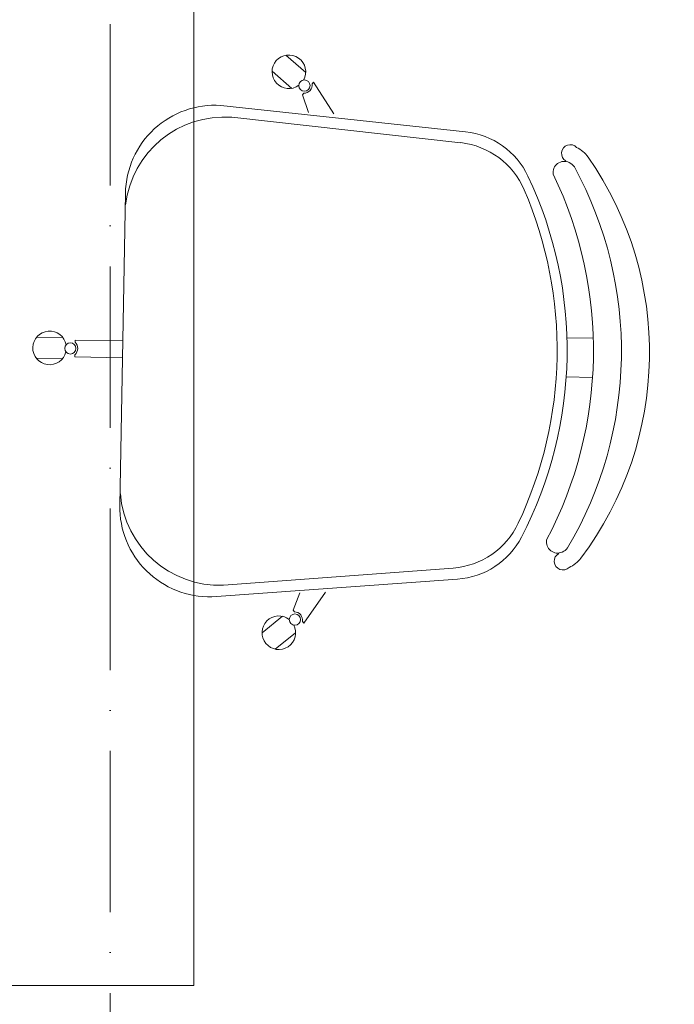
# Model space of a CAD drawing. Header units: millimetres. Extents: x 26866 to 1024070, y -428191 to 408885.
# Tile 239 of 248: x 203121 to 203705, y 398613 to 399491. Entities that reach past the tile are written whole.
import ezdxf

# ---------------------------------------------------------------- set-up
doc = ezdxf.new("R2010")
doc.units = ezdxf.units.MM
doc.header["$LTSCALE"] = 2
doc.linetypes.add('ACAD_ISO10W100', pattern=[18, 12, -3, 0, -3])
for name, color, linetype, lineweight in [('0_OPIS', 7, 'Continuous', 13), ('3DPLAN_A_TABELKA POMIESZCZEŃ', 7, 'Continuous', 0), ('A_TXT', 7, 'Continuous', 0)]:
    doc.layers.add(name, color=color, linetype=linetype, lineweight=lineweight)
doc.layers.add('3DPLAN_A_KRESKOWANIE 1', color=253, linetype='Continuous')
doc.layers.add('3DPLAN_A_OPIS', color=8, linetype='Continuous')
doc.layers.add('FURNITURE ZD 1 500', color=7, linetype='Continuous', lineweight=13, true_color=0x9fa8a5)
doc.styles.add('ARIAL', font='arial.ttf')
pattern_1 = [(45, (23044.838, -26883.88), (-16.83798, 16.83798), [])]

# ---------------------------------------------------------------- blocks, each defined once
blk = doc.blocks.new('kondygnacja -1')
at = {"layer": '3DPLAN_A_KRESKOWANIE 1'}
h = blk.add_hatch(dxfattribs=at)
h.set_pattern_fill('ANSI31', color=256, scale=7.5, style=0)
h.set_pattern_definition(pattern_1)
h.paths.add_polyline_path([(31677.485, -24430.84), (30214.868, -24430.84), (30214.868, -24470.84), (30429.606, -24470.84), (30429.606, -24477.84), (30447.606, -24477.84), (30447.606, -24818.84), (30476.606, -24818.84), (30476.606, -24470.84), (31012.606, -24470.84), (31012.606, -24478.84), (31079.606, -24478.84), (31079.606, -24470.84), (31638.606, -24470.84), (31638.606, -25036.84), (31079.606, -25036.84), (31079.606, -25028.84), (31012.606, -25028.84), (31012.606, -25036.84), (30611.38, -25036.84), (30611.38, -25072.84), (31023.606, -25072.84), (31034.606, -25082.84), (31034.606, -25330.84), (31023.606, -25340.84), (30831.396, -25340.84, -0.038531), (30832.58, -25356.183), (30832.58, -25371.84), (31079.606, -25371.84), (31079.606, -25072.84), (31638.606, -25072.84), (31638.606, -25943.84), (30832.58, -25943.84), (30832.58, -26009.84), (31677.485, -26009.84)])
h.paths.add_polyline_path([(30682.606, -26009.84), (30832.58, -26009.84), (30832.58, -25943.84), (30760.606, -25943.84), (30760.606, -25454.668), (30735.606, -25464.584), (30735.606, -25943.84), (30682.606, -25943.84)])
h.paths.add_polyline_path([(30679.606, -25371.84), (30735.606, -25371.84), (30735.606, -25464.584), (30760.606, -25454.668), (30760.606, -25371.84), (30832.58, -25371.84), (30832.58, -25356.183, 0.038531), (30831.396, -25340.84), (30679.606, -25340.84)])
h.paths.add_polyline_path([(30355.83, -25371.84), (30425.606, -25371.84), (30425.606, -25379.84), (30463.606, -25379.84), (30463.606, -25424.739), (30471.606, -25424.739), (30471.606, -25395.84), (30533.606, -25395.84), (30533.606, -25371.84), (30576.606, -25371.84), (30576.606, -25341.84), (30472.606, -25341.84), (30472.606, -25326.84), (30427.606, -25326.84), (30427.606, -25341.84), (30355.83, -25341.84)])
h.paths.add_polyline_path([(30456.606, -25936.84), (30425.606, -25936.84), (30425.606, -25945.84), (30380.606, -25945.84), (30380.606, -26009.84), (30512.606, -26009.84), (30512.606, -25943.84), (30466.606, -25943.84), (30466.606, -25712.84), (30456.606, -25712.84)])
h.paths.add_polyline_path([(28888.606, -25941.84), (28888.606, -26009.84), (29013.606, -26009.84), (29013.606, -25941.84)])
h.paths.add_polyline_path([(28591.166, -26009.84), (28591.166, -25944.84), (28547.606, -25944.84), (28547.606, -26009.84)])
h.paths.add_polyline_path([(28624.606, -25870.534), (28654.797, -25870.534), (28654.797, -25924.534), (28624.606, -25924.534), (28624.606, -25944.84), (28591.166, -25944.84), (28591.166, -26009.84), (28713.606, -26009.84), (28713.606, -25941.84), (28672.606, -25941.84), (28672.606, -25932.84), (28657.606, -25932.84), (28657.606, -25716.84), (28624.606, -25716.84)])
h.paths.add_polyline_path([(28372.606, -25944.84), (28328.606, -25944.84), (28328.606, -25907.84), (28282.606, -25907.84), (28282.606, -25944.84), (28248.606, -25944.84), (28248.606, -26009.84), (28372.606, -26009.84)])
h.paths.add_polyline_path([(28092.606, -25563.84), (28054.606, -25563.84), (28054.606, -25383.84), (28067.602, -25383.84), (28067.606, -25375.84), (28340.606, -25375.84), (28340.606, -25341.84), (28070.606, -25341.84), (28070.606, -25332.84), (28030.606, -25332.84), (28030.606, -25395.598), (28048.707, -25395.598), (28048.707, -25449.598), (28030.606, -25449.598), (28030.606, -26009.84), (28073.606, -26009.84), (28073.606, -25944.84), (28054.606, -25944.84), (28054.606, -25668.84), (28092.606, -25668.84)])
h.paths.add_polyline_path([(27949.606, -25495.746), (27949.606, -25507.746), (27983.295, -25507.746), (27983.295, -25521.746), (27949.606, -25521.746), (27949.606, -25531.84), (27999.606, -25531.84), (27999.606, -25934.84), (27982.606, -25934.84), (27982.606, -25942.84), (27947.606, -25942.84), (27947.606, -26009.84), (28026.624, -26009.84), (28026.624, -25449.598), (27999.606, -25449.598), (27999.606, -25463.84), (27949.606, -25463.84), (27949.606, -25481.746), (27983.295, -25481.746), (27983.295, -25495.746)])
h.paths.add_polyline_path([(27982.606, -25361.84), (27952.606, -25361.84), (27952.606, -25332.84), (28026.624, -25332.84), (28026.624, -25395.598), (27999.606, -25395.598), (27999.606, -25377.84), (27982.606, -25377.84)])
h.paths.add_polyline_path([(26818.606, -25892.84), (26781.485, -25892.84), (26781.485, -26009.84), (26894.541, -26009.84), (26894.541, -25942.84), (26830.606, -25942.84), (26830.606, -25930.84), (26818.606, -25930.84)])
h.paths.add_polyline_path([(26894.541, -26009.84), (27115.936, -26009.84), (27115.936, -25942.84), (26894.541, -25942.84)])
h.paths.add_polyline_path([(27115.936, -25942.84), (27115.936, -26009.84), (27466.606, -26009.84), (27466.606, -25942.84), (27427.606, -25942.84), (27427.606, -25933.84), (27384.606, -25933.84), (27384.606, -25942.84)])
h.paths.add_polyline_path([(27641.606, -25942.84), (27641.606, -26009.84), (27802.606, -26009.84), (27802.606, -25942.84)])
h.paths.add_polyline_path([(30621.105, -25040.467), (30688.374, -25040.467), (30688.374, -25072.867), (30621.105, -25072.867)], flags=24)
h = blk.add_hatch(dxfattribs=at)
h.set_pattern_fill('ANSI31', color=256, scale=7.5, style=0)
h.set_pattern_definition(pattern_1)
h.paths.add_polyline_path([(29010.606, -24430.84), (28888.606, -24430.84), (28888.606, -24472.84), (29010.606, -24472.84)])
h.paths.add_polyline_path([(29275.573, -25037.84), (29257.606, -25037.84), (29257.606, -24471.84), (29273.606, -24471.84), (29273.606, -24468.84), (29303.606, -24468.84), (29303.606, -24430.84), (29185.606, -24430.84), (29185.606, -24471.84), (29228.606, -24471.84), (29228.606, -25049.84), (29175.018, -25049.84), (29175.018, -25053.062, 0.060091), (29177.886, -25076.84), (29272.378, -25076.84)])
h.paths.add_polyline_path([(29273.606, -25072.84), (29380.606, -25072.84), (29380.606, -25037.84), (29275.573, -25037.84), (29272.378, -25076.84), (29273.606, -25076.84)])
h.paths.add_polyline_path([(29498.606, -25037.84), (29480.606, -25037.84), (29480.606, -25072.84), (29708.606, -25072.84), (29708.606, -25039.85), (29536.606, -25039.85), (29536.606, -24939.85), (29498.606, -24939.85)])
h.paths.add_polyline_path([(29566.606, -24430.84), (29473.606, -24430.84), (29473.606, -24468.84), (29498.606, -24468.84), (29498.606, -24727.874), (29524.775, -24727.874), (29524.775, -24781.874), (29498.606, -24781.874), (29498.606, -24826.85), (29536.606, -24826.85), (29536.606, -24470.85), (29566.606, -24470.85)])
h.paths.add_polyline_path([(29736.606, -24430.84), (29736.606, -24470.85), (29828.606, -24470.85), (29828.606, -24472.85), (29873.606, -24472.85), (29873.606, -24470.85), (30016.865, -24470.85), (30016.865, -24430.84)])
h.paths.add_polyline_path([(30016.865, -24470.85), (30112.842, -24470.85), (30112.842, -24430.84), (30016.865, -24430.84)])
h.paths.add_polyline_path([(29864.606, -25141.84), (29835.606, -25141.84), (29835.606, -25153.062), (29864.606, -25153.062)])
h.paths.add_polyline_path([(29864.606, -25087.84), (29880.606, -25069.84), (30213.451, -25069.84, 0.042168), (30214.868, -25053.062), (30214.868, -25041.84), (30178.606, -25041.84), (30178.606, -24470.84), (30214.868, -24470.84), (30214.868, -24430.84), (30112.842, -24430.84), (30112.842, -24470.85), (30115.606, -24470.85), (30115.606, -24477.85), (30159.606, -24477.85), (30159.606, -25039.85), (29899.606, -25039.85), (29899.606, -25026.85), (29826.606, -25026.85), (29826.606, -25039.85), (29803.606, -25039.85), (29803.606, -25072.84), (29819.606, -25072.84), (29835.606, -25088.84), (29835.606, -25153.062), (29864.606, -25153.062)])
h.paths.add_polyline_path([(29463.606, -25369.84), (29509.606, -25369.84), (29509.606, -25408.84), (29538.606, -25408.84), (29538.606, -25366.84), (29765.606, -25366.84), (29765.606, -25448.84), (29937.606, -25448.84), (29937.606, -25366.84), (30091.056, -25366.84), (30091.056, -25356.183, -0.035999), (30092.09, -25341.84), (29880.606, -25341.84), (29864.606, -25325.84), (29864.606, -25261.84), (29835.606, -25261.84), (29835.606, -25325.84), (29819.606, -25341.84), (29463.606, -25341.84)])
h.paths.add_polyline_path([(30252.83, -25342.153), (30252.83, -25341.84), (30092.09, -25341.84, 0.035999), (30091.056, -25356.183), (30091.056, -25366.84), (30152.606, -25366.84), (30152.606, -25937.84), (30091.056, -25937.84), (30091.056, -26009.84), (30210.606, -26009.84), (30210.606, -25945.84), (30180.606, -25945.84), (30180.606, -25371.84), (30252.83, -25371.84), (30252.83, -25350.577), (30252.33, -25350.577), (30252.33, -25342.153)])
h.paths.add_polyline_path([(30081.987, -25665.134), (30231.695, -25665.134), (30231.695, -25700.215), (30081.987, -25700.215)], flags=9)
h.paths.add_polyline_path([(29875.606, -25931.84), (29829.606, -25931.84), (29829.606, -25937.84), (29781.606, -25937.84), (29781.606, -26009.84), (29917.606, -26009.84), (29917.606, -25937.84), (29875.606, -25937.84)])
h.paths.add_polyline_path([(29611.606, -26009.84), (29611.606, -25937.84), (29538.606, -25937.84), (29538.606, -25683.804), (29507.606, -25683.804), (29507.606, -25943.84), (29482.606, -25943.84), (29482.606, -26009.84)])
h.paths.add_polyline_path([(29282.811, -25653.753), (29568.722, -25653.753), (29568.722, -25738.674), (29282.811, -25738.674)], flags=9)
h.paths.add_polyline_path([(29479.606, -25623.84), (29507.606, -25623.84), (29507.606, -25683.804), (29538.606, -25683.804), (29538.606, -25498.84), (29509.606, -25498.84), (29509.606, -25608.84), (29479.606, -25608.84)])
h.paths.add_polyline_path([(29389.606, -25608.84), (29262.167, -25608.84), (29262.167, -25623.84), (29389.606, -25623.84)])
h.paths.add_polyline_path([(29312.606, -25943.84), (29275.606, -25943.84), (29275.606, -25936.84), (29262.167, -25936.84), (29262.167, -26009.84), (29312.606, -26009.84)])
h.paths.add_polyline_path([(29188.606, -26009.84), (29262.167, -26009.84), (29262.167, -25936.84), (29256.606, -25936.84), (29256.606, -25683.804), (29227.606, -25683.804), (29227.606, -25941.84), (29188.606, -25941.84)])
h.paths.add_polyline_path([(29227.606, -25683.804), (29256.606, -25683.804), (29256.606, -25623.84), (29262.167, -25623.84), (29262.167, -25608.84), (29259.606, -25608.84), (29259.606, -25369.84), (29262.167, -25369.84), (29262.167, -25356.183, 0.056395), (29259.639, -25333.84), (29224.606, -25333.84), (29224.606, -25341.84), (29157.606, -25341.84), (29157.606, -25371.84), (29227.606, -25371.84)])
h.paths.add_polyline_path([(29373.606, -25341.84), (29270.606, -25341.84), (29270.606, -25333.84), (29259.639, -25333.84, -0.056395), (29262.167, -25356.183), (29262.167, -25369.84), (29373.606, -25369.84)])
h.paths.add_polyline_path([(30170.106, -24766.995), (30186.534, -24766.995), (30186.534, -24786.995), (30170.106, -24786.995)], flags=24)
h.paths.add_polyline_path([(29566.123, -25338.582), (29633.392, -25338.582), (29633.392, -25370.982), (29566.123, -25370.982)], flags=24)
h.paths.add_polyline_path([(29957.208, -25338.582), (30024.477, -25338.582), (30024.477, -25370.982), (29957.208, -25370.982)], flags=24)
h.paths.add_polyline_path([(30179.863, -25902.326), (30243.82, -25902.326), (30243.82, -25910.462), (30179.863, -25910.462)], flags=24)
at = {"layer": 'A_TXT', "linetype": 'ACAD_ISO10W100', "ltscale": 0.6}
blk.add_line((29320.119, -24138.119), (29320.119, -25214.728), dxfattribs=at)
at = {"layer": 'FURNITURE ZD 1 500'}
for p, q in [((29327.606, -24937.019), (29327.606, -24815.019)), ((29337.571, -24855.552), (29335.811, -24854.02)), ((29336.333, -24856.974), (29334.573, -24855.443)), ((29338.141, -24856.576), (29338.266, -24856.432)), ((29340.089, -24859.262), (29338.266, -24856.432)), ((29337.282, -24857.563), (29337.407, -24857.419)), ((29337.809, -24859.118), (29337.282, -24857.563)), ((29329.994, -24858.493), (29351.825, -24860.844)), ((29330.975, -24859.556), (29351.403, -24861.821)), ((29320.995, -24894.187), (29321.494, -24866.334)), ((29315.909, -24879.207), (29313.576, -24879.165)), ((29317.004, -24879.625), (29317.007, -24879.434)), ((29321.258, -24879.51), (29317.007, -24879.434)), ((29360.876, -24879.22), (29363.227, -24879.262)), ((29315.875, -24881.092), (29313.542, -24881.051)), ((29316.98, -24880.934), (29316.984, -24880.743)), ((29321.231, -24881.01), (29316.98, -24880.934)), ((29360.814, -24882.719), (29363.164, -24882.761)), ((29330.228, -24901.3), (29350.723, -24899.768)), ((29329.209, -24902.327), (29351.11, -24900.759)), ((29337.042, -24901.982), (29336.459, -24903.517)), ((29339.325, -24901.92), (29337.402, -24904.683)), ((29335.49, -24904.072), (29333.676, -24905.539)), ((29336.459, -24903.517), (29336.579, -24903.666)), ((29337.282, -24904.535), (29337.402, -24904.683)), ((29336.676, -24905.538), (29334.862, -24907.005)), ((29257.606, -24937.019), (29327.606, -24937.019))]:
    blk.add_line(p, q, dxfattribs=at)
blk.add_lwpolyline([(29361.542, -24863.979, 0.122717), (29361.08, -24863.589, 0.605717), (29359.651, -24864.637, -0.237888), (29359.067, -24897.249, 0.605717), (29360.458, -24898.347, 0.122717), (29360.934, -24897.974)], format="xyb", dxfattribs=at)
for centre in [(29337.462, -24856.726), (29316.581, -24880.177), (29336.609, -24904.36)]:
    blk.add_circle(centre, 0.5, dxfattribs=at)
for centre, radius, start, end in [((29336.072, -24855.497), 1.5, 330.60763, 306.4279), ((29337.397, -24856.669), 0.75, 270.78457, 7.16394), ((29329.493, -24866.477), 8, 86.40501, 178.97425), ((29330.314, -24868.402), 8.871, 85.72202, 173.38176), ((29351.075, -24867.804), 7, 25.36955, 83.853), ((29350.631, -24868.778), 7, 23.23817, 83.67436), ((29361.176, -24862.783), 0.782, 43.64871, 239.16337), ((29360.529, -24864.711), 2.75, 35.51712, 63.82879), ((29337.719, -24880.555), 30.523, 323.09804, 34.85046), ((29324.676, -24880.322), 36.217, 332.57896, 25.36955), ((29323.785, -24880.306), 36.217, 334.71034, 23.23817), ((29314.726, -24880.129), 1.5, 10.60763, 346.4279), ((29316.494, -24880.175), 0.75, 310.78457, 47.16394), ((29329.883, -24892.435), 8.871, 184.56674, 272.22648), ((29328.994, -24894.33), 8, 178.97425, 271.54349), ((29350.201, -24892.787), 7, 274.27415, 334.71034), ((29350.61, -24893.777), 7, 274.0955, 332.57896), ((29360.525, -24899.156), 0.782, 118.78513, 314.29979), ((29359.947, -24897.206), 2.75, 294.11971, 322.43138), ((29335.176, -24905.539), 1.5, 51.5206, 27.34087), ((29336.542, -24904.415), 0.75, 350.78457, 87.16394)]:
    blk.add_arc(centre, radius, start, end, dxfattribs=at)
at = {"layer": 'FURNITURE ZD 1 500', "lineweight": 0}
blk.add_arc((29331.325, -24880.441), 34.411, 329.36821, 28.58029, dxfattribs=at)
at = {"layer": '3DPLAN_A_OPIS', "color": 1, "lineweight": 30, "style": 'ARIAL'}
for tag, p in [('PRZESUNIĘCIE_WEJŚCIA', (27655.165, -24535.333)), ('WYŁĄCZONE', (27007.179, -24723.982)), ('Z_OPRACOWANIA', (26996.84, -24746.417)), ('WYŁĄCZONE', (30803.053, -24760.867)), ('Z_OPRACOWANIA', (30792.713, -24783.301)), ('WYŁĄCZONE', (28894.898, -24826.593)), ('Z_OPRACOWANIA', (28884.559, -24849.027)), ('POWIĘKSZENIE_WEJŚCIA', (28313.679, -25144.412)), ('POWIĘKSZENIE_WEJŚCIA', (29600.622, -25191.363)), ('POWIĘKSZENIE_WEJŚCIA', (28011.449, -25235.417)), ('WYŁĄCZONE', (29754.423, -25678.169)), ('Z_OPRACOWANIA', (29744.084, -25700.603)), ('WYJŚCIE_EWAKUACYJNE', (27763.791, -26106.068))]:
    blk.add_attdef(tag, p, '', height=12, dxfattribs=at)
at = {"layer": '3DPLAN_A_OPIS', "color": 0, "lineweight": 30, "style": 'ARIAL'}
for tag, p in [('UGUL_1', (29350.296, -24586.012)), ('UGUL_2', (29622.921, -24586.012)), ('UGUL_3', (29833.15, -24586.012))]:
    blk.add_attdef(tag, p, '', height=12, dxfattribs=at)
at = {"layer": '3DPLAN_A_TABELKA POMIESZCZEŃ', "ltscale": 0.5, "style": 'ARIAL'}
for tag, p in [('KURTYNA', (27861.913, -26064.849)), ('POWIETRZNA', (27861.913, -26084.562))]:
    blk.add_attdef(tag, p, '', height=12, dxfattribs=at)

msp = doc.modelspace()

# ---------------------------------------------------------------- block references
at = {"layer": '0_OPIS', "xscale": 10, "yscale": 10, "zscale": 10}
msp.add_blockref('kondygnacja -1', (-90000, 648000), dxfattribs=at)

doc.saveas('drawing.dxf')
